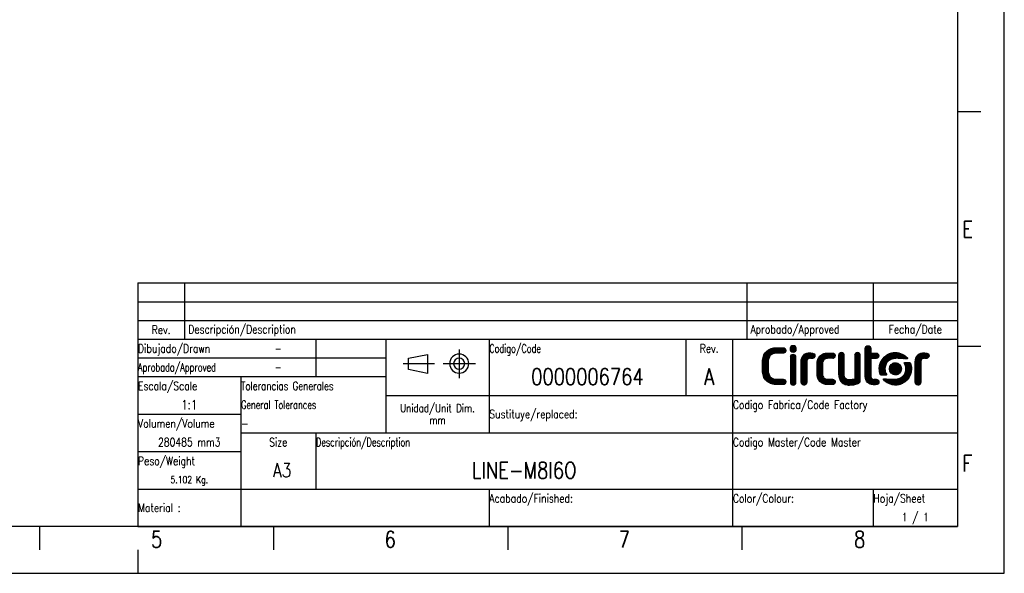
# Model space of a CAD drawing. Header units: millimetres. Extents: x 0 to 420, y 0 to 297.
# Tile 5 of 6: x 210 to 420, y 0 to 118. Entities that reach past the tile are written whole.
import ezdxf

# ---------------------------------------------------------------- set-up
doc = ezdxf.new("R2010")
doc.units = ezdxf.units.MM
doc.header["$LTSCALE"] = 23.1
doc.layers.get('0').update_dxf_attribs({"linetype": 'CONTINUOUS'})
doc.styles.get("Standard").update_dxf_attribs({"font": 'SIMPLEX.SHX', "width": 0.8})
doc.styles.add('TEXTSTYLE_2', font='SIMPLEX.SHX', dxfattribs={"width": 0.7})
doc.styles.add('TEXTSTYLE_3', font='SIMPLEX.SHX', dxfattribs={"width": 0.75})

msp = doc.modelspace()

# ---------------------------------------------------------------- hatches: boundary and pattern name
h = msp.add_hatch()
h.set_pattern_fill('XSEC0001', color=8, scale=0.03125, angle=45, style=0, pattern_type=0)
h.set_pattern_definition([(45, (0, 0), (-0.022097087, 0.022097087), [])])
edge = h.paths.add_edge_path()
edge.add_spline(control_points=[(374.327, 46.121), (374.327, 46.292), (374.386, 46.436), (374.506, 46.552), (374.625, 46.668), (374.764, 46.727), (374.926, 46.727), (375.094, 46.727), (375.234, 46.668), (375.345, 46.552), (375.456, 46.436), (375.512, 46.292), (375.512, 46.121), (375.512, 46.121), (375.512, 40.8), (375.512, 40.8), (375.512, 40.629), (375.456, 40.485), (375.345, 40.37), (375.234, 40.253), (375.094, 40.194), (374.926, 40.194), (374.764, 40.194), (374.625, 40.253), (374.506, 40.37), (374.386, 40.485), (374.327, 40.629), (374.327, 40.8), (374.327, 40.8), (374.327, 46.121), (374.327, 46.121)], knot_values=[0, 0, 0, 0, 1, 1, 1, 2, 2, 2, 3, 3, 3, 4, 4, 4, 5, 5, 5, 6, 6, 6, 7, 7, 7, 8, 8, 8, 9, 9, 9, 10, 10, 10, 10], degree=3, periodic=0)
edge = h.paths.add_edge_path()
edge.add_spline(control_points=[(375.593, 47.915), (375.593, 47.729), (375.527, 47.57), (375.397, 47.437), (375.267, 47.306), (375.11, 47.24), (374.926, 47.24), (374.741, 47.24), (374.584, 47.306), (374.454, 47.437), (374.323, 47.57), (374.259, 47.729), (374.259, 47.915), (374.259, 48.102), (374.323, 48.261), (374.454, 48.393), (374.584, 48.525), (374.741, 48.591), (374.926, 48.591), (375.11, 48.591), (375.267, 48.525), (375.397, 48.393), (375.527, 48.261), (375.593, 48.102), (375.593, 47.915)], knot_values=[0, 0, 0, 0, 0.3527778, 0.3527778, 0.3527778, 0.7055556, 0.7055556, 0.7055556, 1.0583333, 1.0583333, 1.0583333, 1.4111111, 1.4111111, 1.4111111, 1.7638889, 1.7638889, 1.7638889, 2.1166667, 2.1166667, 2.1166667, 2.4694444, 2.4694444, 2.4694444, 2.8222222, 2.8222222, 2.8222222, 2.8222222], degree=3, periodic=0)
edge = h.paths.add_edge_path()
edge.add_spline(control_points=[(388.064, 46.517), (388.064, 46.688), (388.12, 46.831), (388.231, 46.948), (388.342, 47.064), (388.482, 47.122), (388.651, 47.122), (388.819, 47.122), (388.961, 47.064), (389.076, 46.948), (389.191, 46.831), (389.249, 46.688), (389.249, 46.517), (389.249, 46.517), (389.249, 41.207), (389.249, 41.207), (389.249, 41.044), (389.203, 40.899), (389.111, 40.771), (389.019, 40.643), (388.896, 40.551), (388.743, 40.497), (388.168, 40.295), (387.566, 40.194), (386.937, 40.194), (386.599, 40.194), (386.287, 40.245), (385.999, 40.345), (385.711, 40.446), (385.46, 40.605), (385.246, 40.823), (385.038, 41.033), (384.885, 41.283), (384.785, 41.574), (384.685, 41.865), (384.636, 42.185), (384.636, 42.535), (384.636, 42.535), (384.636, 46.517), (384.636, 46.517), (384.636, 46.688), (384.693, 46.831), (384.808, 46.948), (384.923, 47.064), (385.065, 47.122), (385.234, 47.122), (385.395, 47.122), (385.533, 47.064), (385.648, 46.948), (385.763, 46.831), (385.821, 46.688), (385.821, 46.517), (385.821, 46.517), (385.821, 42.442), (385.821, 42.442), (385.821, 42.077), (385.918, 41.797), (386.114, 41.604), (386.309, 41.409), (386.584, 41.312), (386.937, 41.312), (387.328, 41.312), (387.703, 41.359), (388.064, 41.452), (388.064, 41.452), (388.064, 46.517), (388.064, 46.517)], knot_values=[0, 0, 0, 0, 1, 1, 1, 2, 2, 2, 3, 3, 3, 4, 4, 4, 5, 5, 5, 6, 6, 6, 7, 7, 7, 8, 8, 8, 9, 9, 9, 10, 10, 10, 11, 11, 11, 12, 12, 12, 13, 13, 13, 14, 14, 14, 15, 15, 15, 16, 16, 16, 17, 17, 17, 18, 18, 18, 19, 19, 19, 20, 20, 20, 21, 21, 21, 22, 22, 22, 22], degree=3, periodic=0)
edge = h.paths.add_edge_path()
edge.add_spline(control_points=[(373.184, 41.289), (373.07, 41.396), (372.93, 41.45), (372.762, 41.45), (372.762, 41.45), (371.353, 41.45), (371.353, 41.45), (371.353, 41.45), (371.333, 41.45), (371.333, 41.45), (371.333, 41.45), (371.333, 41.449), (371.333, 41.449), (370.773, 41.449), (370.342, 41.62), (370.039, 41.962), (369.736, 42.304), (369.585, 42.758), (369.585, 43.324), (369.585, 43.324), (369.585, 45.132), (369.585, 45.132), (369.585, 45.698), (369.736, 46.152), (370.039, 46.494), (370.342, 46.835), (370.773, 47.007), (371.333, 47.007), (371.333, 47.007), (371.333, 47.006), (371.333, 47.006), (371.333, 47.006), (371.354, 47.006), (371.354, 47.006), (371.354, 47.006), (372.762, 47.006), (372.762, 47.006), (372.937, 47.006), (373.079, 47.057), (373.19, 47.161), (373.266, 47.233), (373.313, 47.323), (373.337, 47.429), (373.348, 47.477), (373.355, 47.527), (373.355, 47.582), (373.355, 47.744), (373.299, 47.878), (373.184, 47.987), (373.07, 48.094), (372.93, 48.148), (372.762, 48.148), (372.762, 48.148), (371.333, 48.148), (371.333, 48.148), (370.888, 48.148), (370.484, 48.076), (370.12, 47.933), (369.755, 47.788), (369.443, 47.585), (369.182, 47.321), (368.921, 47.057), (368.72, 46.739), (368.578, 46.366), (368.436, 45.993), (368.365, 45.581), (368.365, 45.132), (368.365, 45.132), (368.365, 43.324), (368.365, 43.324), (368.365, 42.874), (368.436, 42.462), (368.578, 42.09), (368.72, 41.717), (368.921, 41.398), (369.182, 41.134), (369.443, 40.871), (369.755, 40.667), (370.12, 40.523), (370.484, 40.379), (370.888, 40.308), (371.333, 40.308), (371.333, 40.308), (372.762, 40.308), (372.762, 40.308), (372.937, 40.308), (373.079, 40.36), (373.19, 40.464), (373.3, 40.567), (373.355, 40.707), (373.355, 40.885), (373.355, 40.936), (373.348, 40.982), (373.337, 41.027), (373.312, 41.127), (373.263, 41.215), (373.184, 41.289)], knot_values=[0, 0, 0, 0, 0.3527778, 0.3527778, 0.3527778, 0.7055556, 0.7055556, 0.7055556, 1.0583333, 1.0583333, 1.0583333, 1.4111111, 1.4111111, 1.4111111, 1.7638889, 1.7638889, 1.7638889, 2.1166667, 2.1166667, 2.1166667, 2.4694444, 2.4694444, 2.4694444, 2.8222222, 2.8222222, 2.8222222, 3.175, 3.175, 3.175, 3.5277778, 3.5277778, 3.5277778, 3.8805556, 3.8805556, 3.8805556, 4.2333333, 4.2333333, 4.2333333, 4.5861111, 4.5861111, 4.5861111, 4.9388889, 4.9388889, 4.9388889, 5.2916667, 5.2916667, 5.2916667, 5.6444444, 5.6444444, 5.6444444, 5.9972222, 5.9972222, 5.9972222, 6.35, 6.35, 6.35, 6.7027778, 6.7027778, 6.7027778, 7.0555556, 7.0555556, 7.0555556, 7.4083333, 7.4083333, 7.4083333, 7.7611111, 7.7611111, 7.7611111, 8.1138889, 8.1138889, 8.1138889, 8.4666667, 8.4666667, 8.4666667, 8.8194444, 8.8194444, 8.8194444, 9.1722222, 9.1722222, 9.1722222, 9.525, 9.525, 9.525, 9.8777778, 9.8777778, 9.8777778, 10.2305556, 10.2305556, 10.2305556, 10.5833333, 10.5833333, 10.5833333, 10.9361111, 10.9361111, 10.9361111, 11.2888889, 11.2888889, 11.2888889, 11.2888889], degree=3, periodic=0)
edge = h.paths.add_edge_path()
edge.add_spline(control_points=[(383.735, 41.268), (383.623, 41.374), (383.485, 41.427), (383.321, 41.427), (383.321, 41.427), (382.387, 41.427), (382.387, 41.427), (382.387, 41.427), (382.316, 41.427), (382.316, 41.427), (382.316, 41.427), (382.316, 41.425), (382.316, 41.425), (381.963, 41.425), (381.689, 41.522), (381.493, 41.716), (381.298, 41.91), (381.2, 42.19), (381.2, 42.556), (381.2, 42.556), (381.2, 44.773), (381.2, 44.773), (381.2, 45.131), (381.298, 45.409), (381.493, 45.607), (381.689, 45.806), (381.963, 45.904), (382.316, 45.904), (382.316, 45.904), (382.327, 45.904), (382.327, 45.904), (382.327, 45.904), (383.308, 45.904), (383.308, 45.904), (383.477, 45.904), (383.615, 45.966), (383.723, 46.067), (383.829, 46.167), (383.883, 46.303), (383.883, 46.476), (383.883, 46.534), (383.873, 46.587), (383.857, 46.638), (383.832, 46.724), (383.786, 46.802), (383.717, 46.868), (383.606, 46.972), (383.47, 47.024), (383.308, 47.024), (383.308, 47.024), (382.316, 47.024), (382.316, 47.024), (381.633, 47.024), (381.077, 46.807), (380.647, 46.371), (380.226, 45.943), (380.015, 45.383), (380.015, 44.691), (380.015, 44.691), (380.015, 42.65), (380.015, 42.65), (380.015, 41.949), (380.226, 41.385), (380.647, 40.959), (381.077, 40.522), (381.633, 40.306), (382.316, 40.306), (382.316, 40.306), (383.321, 40.306), (383.321, 40.306), (383.492, 40.306), (383.632, 40.356), (383.74, 40.458), (383.813, 40.526), (383.859, 40.612), (383.883, 40.713), (383.894, 40.762), (383.902, 40.814), (383.902, 40.872), (383.902, 41.031), (383.847, 41.163), (383.735, 41.268)], knot_values=[0, 0, 0, 0, 0.3527778, 0.3527778, 0.3527778, 0.7055556, 0.7055556, 0.7055556, 1.0583333, 1.0583333, 1.0583333, 1.4111111, 1.4111111, 1.4111111, 1.7638889, 1.7638889, 1.7638889, 2.1166667, 2.1166667, 2.1166667, 2.4694444, 2.4694444, 2.4694444, 2.8222222, 2.8222222, 2.8222222, 3.175, 3.175, 3.175, 3.5277778, 3.5277778, 3.5277778, 3.8805556, 3.8805556, 3.8805556, 4.2333333, 4.2333333, 4.2333333, 4.5861111, 4.5861111, 4.5861111, 4.9388889, 4.9388889, 4.9388889, 5.2916667, 5.2916667, 5.2916667, 5.6444444, 5.6444444, 5.6444444, 5.9972222, 5.9972222, 5.9972222, 6.35, 6.35, 6.35, 6.7027778, 6.7027778, 6.7027778, 7.0555556, 7.0555556, 7.0555556, 7.4083333, 7.4083333, 7.4083333, 7.7611111, 7.7611111, 7.7611111, 8.1138889, 8.1138889, 8.1138889, 8.4666667, 8.4666667, 8.4666667, 8.8194444, 8.8194444, 8.8194444, 9.1722222, 9.1722222, 9.1722222, 9.525, 9.525, 9.525, 9.525], degree=3, periodic=0)
edge = h.paths.add_edge_path()
edge.add_spline(control_points=[(377.814, 40.8), (377.814, 41.11), (377.814, 45.225), (377.814, 45.225), (377.814, 45.622), (378.056, 45.904), (378.484, 45.904), (378.484, 45.904), (378.832, 45.892), (378.991, 45.892), (379.332, 45.892), (379.566, 46.118), (379.566, 46.447), (379.566, 46.775), (379.327, 46.988), (378.991, 47.024), (378.85, 47.039), (378.484, 47.053), (378.484, 47.053), (377.258, 47.053), (376.629, 46.31), (376.629, 45.143), (376.629, 45.143), (376.629, 41.101), (376.629, 40.8), (376.629, 40.493), (376.871, 40.194), (377.22, 40.194), (377.569, 40.194), (377.814, 40.493), (377.814, 40.8)], knot_values=[0, 0, 0, 0, 1, 1, 1, 2, 2, 2, 3, 3, 3, 4, 4, 4, 5, 5, 5, 6, 6, 6, 7, 7, 7, 8, 8, 8, 9, 9, 9, 10, 10, 10, 10], degree=3, periodic=0)
edge = h.paths.add_edge_path()
edge.add_spline(control_points=[(402.173, 40.8), (402.173, 41.11), (402.173, 45.225), (402.173, 45.225), (402.173, 45.622), (402.416, 45.904), (402.843, 45.904), (402.843, 45.904), (403.191, 45.892), (403.35, 45.892), (403.691, 45.892), (403.925, 46.118), (403.925, 46.447), (403.925, 46.775), (403.687, 46.988), (403.35, 47.024), (403.209, 47.039), (402.843, 47.053), (402.843, 47.053), (401.617, 47.053), (400.988, 46.31), (400.988, 45.143), (400.988, 45.143), (400.988, 41.101), (400.988, 40.8), (400.988, 40.493), (401.23, 40.194), (401.579, 40.194), (401.928, 40.194), (402.173, 40.493), (402.173, 40.8)], knot_values=[0, 0, 0, 0, 1, 1, 1, 2, 2, 2, 3, 3, 3, 4, 4, 4, 5, 5, 5, 6, 6, 6, 7, 7, 7, 8, 8, 8, 9, 9, 9, 10, 10, 10, 10], degree=3, periodic=0)
edge = h.paths.add_edge_path()
edge.add_spline(control_points=[(393.033, 41.31), (393.021, 41.319), (393.011, 41.33), (392.998, 41.338), (392.998, 41.338), (392.997, 41.338), (392.997, 41.338), (392.906, 41.395), (392.794, 41.427), (392.666, 41.427), (392.598, 41.427), (392.496, 41.425), (392.402, 41.422), (392.273, 41.419), (392.158, 41.415), (392.158, 41.415), (391.766, 41.415), (391.53, 41.653), (391.494, 41.999), (391.491, 42.029), (391.489, 42.058), (391.489, 42.089), (391.489, 42.091), (391.489, 42.092), (391.489, 42.094), (391.489, 42.094), (391.489, 44.681), (391.489, 45.899), (391.489, 45.899), (392.604, 45.899), (392.604, 45.899), (392.92, 45.899), (393.203, 46.119), (393.203, 46.459), (393.203, 46.799), (392.941, 47.019), (392.604, 47.019), (392.604, 47.019), (391.489, 47.019), (391.489, 47.019), (391.489, 47.019), (391.489, 47.98), (391.489, 47.98), (391.489, 48.151), (391.431, 48.295), (391.316, 48.411), (391.201, 48.528), (391.063, 48.586), (390.902, 48.586), (390.733, 48.586), (390.591, 48.528), (390.476, 48.411), (390.361, 48.295), (390.303, 48.151), (390.303, 47.98), (390.303, 47.98), (390.303, 46.442), (390.303, 46.442), (390.303, 46.442), (390.303, 42.176), (390.303, 42.176), (390.303, 41.891), (390.341, 41.632), (390.416, 41.402), (390.42, 41.39), (390.424, 41.377), (390.428, 41.365), (390.433, 41.352), (390.439, 41.339), (390.444, 41.326), (390.603, 40.897), (390.898, 40.581), (391.328, 40.41), (391.549, 40.322), (391.807, 40.274), (392.1, 40.268), (392.12, 40.267), (392.138, 40.266), (392.158, 40.266), (392.158, 40.266), (392.524, 40.279), (392.666, 40.295), (393.002, 40.331), (393.241, 40.544), (393.241, 40.872), (393.241, 41.06), (393.162, 41.212), (393.033, 41.31)], knot_values=[0, 0, 0, 0, 1, 1, 1, 2, 2, 2, 3, 3, 3, 4, 4, 4, 5, 5, 5, 6, 6, 6, 7, 7, 7, 8, 8, 8, 9, 9, 9, 10, 10, 10, 11, 11, 11, 12, 12, 12, 13, 13, 13, 14, 14, 14, 15, 15, 15, 16, 16, 16, 17, 17, 17, 18, 18, 18, 19, 19, 19, 20, 20, 20, 21, 21, 21, 22, 22, 22, 23, 23, 23, 24, 24, 24, 25, 25, 25, 26, 26, 26, 27, 27, 27, 28, 28, 28, 29, 29, 29, 29], degree=3, periodic=0)
edge = h.paths.add_edge_path()
edge.add_spline(control_points=[(394.508, 43.665), (394.508, 44.902), (395.451, 45.905), (396.945, 45.905), (397.582, 45.905), (398.718, 45.83), (399.224, 45.792), (399.331, 45.784), (399.384, 45.904), (399.32, 45.979), (398.72, 46.679), (397.709, 47.137), (396.748, 47.137), (394.851, 47.137), (393.314, 45.583), (393.314, 43.665), (393.314, 43.247), (393.387, 42.847), (393.521, 42.476), (393.554, 42.384), (393.629, 42.322), (393.733, 42.322), (393.733, 42.322), (394.74, 42.322), (394.74, 42.322), (394.836, 42.322), (394.881, 42.424), (394.837, 42.497), (394.629, 42.838), (394.508, 43.237), (394.508, 43.665)], knot_values=[0, 0, 0, 0, 1, 1, 1, 2, 2, 2, 3, 3, 3, 4, 4, 4, 5, 5, 5, 6, 6, 6, 7, 7, 7, 8, 8, 8, 9, 9, 9, 10, 10, 10, 10], degree=3, periodic=0)
edge = h.paths.add_edge_path()
edge.add_spline(control_points=[(396.748, 42.378), (397.451, 42.378), (398.022, 42.954), (398.022, 43.665), (398.022, 44.377), (397.451, 44.953), (396.748, 44.953), (396.044, 44.953), (395.474, 44.377), (395.474, 43.665), (395.474, 42.954), (396.044, 42.378), (396.748, 42.378)], knot_values=[0, 0, 0, 0, 1, 1, 1, 2, 2, 2, 3, 3, 3, 4, 4, 4, 4], degree=3, periodic=0)
edge = h.paths.add_edge_path()
edge.add_spline(control_points=[(398.987, 43.665), (398.987, 42.428), (398.044, 41.426), (396.55, 41.426), (395.914, 41.426), (394.778, 41.501), (394.272, 41.539), (394.165, 41.546), (394.112, 41.426), (394.176, 41.352), (394.775, 40.652), (395.787, 40.194), (396.748, 40.194), (398.644, 40.194), (400.182, 41.748), (400.182, 43.665), (400.182, 44.083), (400.109, 44.484), (399.975, 44.855), (399.942, 44.947), (399.867, 45.009), (399.762, 45.009), (399.762, 45.009), (398.756, 45.009), (398.756, 45.009), (398.66, 45.009), (398.614, 44.907), (398.659, 44.833), (398.867, 44.493), (398.987, 44.093), (398.987, 43.665)], knot_values=[0, 0, 0, 0, 1, 1, 1, 2, 2, 2, 3, 3, 3, 4, 4, 4, 5, 5, 5, 6, 6, 6, 7, 7, 7, 8, 8, 8, 9, 9, 9, 10, 10, 10, 10], degree=3, periodic=0)

# ---------------------------------------------------------------- linework, layer by layer
at = {"color": 7}
for p, q in [((420, 0), (420, 297)), ((410, 287), (410, 10)), ((414.983, 98.5), (410, 98.5)), ((235, 62), (410, 62)), ((235, 62), (235, 50)), ((245, 62), (245, 50)), ((365, 62), (365, 50)), ((392, 62), (392, 50)), ((410, 62), (410, 50)), ((235, 58), (410, 58)), ((235, 54), (410, 54)), ((235, 50), (410, 50)), ((235, 50), (410, 50)), ((235, 50), (235, 10)), ((273, 50), (273, 42)), ((288, 50), (288, 30)), ((310, 50), (310, 30)), ((352, 50), (352, 38)), ((362, 50), (362, 10)), ((410, 50), (410, 10)), ((415, 48.462), (410.017, 48.462)), ((292.829, 45.924), (296.879, 46.734)), ((296.879, 46.734), (296.879, 42.684)), ((235, 46), (288, 46)), ((292.829, 43.494), (292.829, 45.924)), ((296.879, 42.684), (292.829, 43.494)), ((235, 42), (288, 42)), ((257, 42), (257, 10)), ((288, 38), (410, 38)), ((235, 34), (257, 34)), ((257, 30), (410, 30)), ((273, 30), (273, 18)), ((235, 26), (257, 26)), ((235, 18), (410, 18)), ((310, 18), (310, 10)), ((392, 18), (392, 10)), ((410, 10), (25, 10)), ((214, 10), (214, 5)), ((235, 10), (410, 10)), ((264, 10), (264, 5)), ((314, 10), (314, 5)), ((364, 10), (364, 5)), ((235, 5), (235, 0)), ((0, 0), (420, 0))]:
    msp.add_line(p, q, dxfattribs=at)
at = {"color": 8}
for p, q in [((303.621, 47.784), (303.621, 41.643)), ((291.672, 44.776), (298.342, 44.776)), ((300.187, 44.776), (307.117, 44.776))]:
    msp.add_line(p, q, dxfattribs=at)
at = {"color": 7}
for centre, radius, start, end in [((303.638, 44.776), 2.038, 180.00814, 179.99186), ((303.62, 44.769), 1.177, 180.47907, 179.52093)]:
    msp.add_arc(centre, radius, start, end, dxfattribs=at)
for points, knots in [([(375.593, 47.915), (375.593, 47.729), (375.527, 47.57), (375.397, 47.437), (375.267, 47.306), (375.11, 47.24), (374.926, 47.24), (374.741, 47.24), (374.584, 47.306), (374.454, 47.437), (374.323, 47.57), (374.259, 47.729), (374.259, 47.915), (374.259, 48.102), (374.323, 48.261), (374.454, 48.393), (374.584, 48.525), (374.741, 48.591), (374.926, 48.591), (375.11, 48.591), (375.267, 48.525), (375.397, 48.393), (375.527, 48.261), (375.593, 48.102), (375.593, 47.915)], [0, 0, 0, 0, 0.3527778, 0.3527778, 0.3527778, 0.7055556, 0.7055556, 0.7055556, 1.0583333, 1.0583333, 1.0583333, 1.4111111, 1.4111111, 1.4111111, 1.7638889, 1.7638889, 1.7638889, 2.1166667, 2.1166667, 2.1166667, 2.4694444, 2.4694444, 2.4694444, 2.8222222, 2.8222222, 2.8222222, 2.8222222]), ([(375.593, 47.915), (375.593, 47.729), (375.527, 47.57), (375.397, 47.437), (375.267, 47.306), (375.11, 47.24), (374.926, 47.24), (374.741, 47.24), (374.584, 47.306), (374.454, 47.437), (374.323, 47.57), (374.259, 47.729), (374.259, 47.915), (374.259, 48.102), (374.323, 48.261), (374.454, 48.393), (374.584, 48.525), (374.741, 48.591), (374.926, 48.591), (375.11, 48.591), (375.267, 48.525), (375.397, 48.393), (375.527, 48.261), (375.593, 48.102), (375.593, 47.915)], [0, 0, 0, 0, 1, 1, 1, 2, 2, 2, 3, 3, 3, 4, 4, 4, 5, 5, 5, 6, 6, 6, 7, 7, 7, 8, 8, 8, 8]), ([(393.033, 41.31), (393.021, 41.319), (393.011, 41.33), (392.998, 41.338), (392.998, 41.338), (392.997, 41.338), (392.997, 41.338), (392.906, 41.395), (392.794, 41.427), (392.666, 41.427), (392.598, 41.427), (392.496, 41.425), (392.402, 41.422), (392.273, 41.419), (392.158, 41.415), (392.158, 41.415), (391.766, 41.415), (391.53, 41.653), (391.494, 41.999), (391.491, 42.029), (391.489, 42.058), (391.489, 42.089), (391.489, 42.091), (391.489, 42.092), (391.489, 42.094), (391.489, 42.094), (391.489, 44.681), (391.489, 45.899), (391.489, 45.899), (392.604, 45.899), (392.604, 45.899), (392.92, 45.899), (393.203, 46.119), (393.203, 46.459), (393.203, 46.799), (392.941, 47.019), (392.604, 47.019), (392.604, 47.019), (391.489, 47.019), (391.489, 47.019), (391.489, 47.019), (391.489, 47.98), (391.489, 47.98), (391.489, 48.151), (391.431, 48.295), (391.316, 48.411), (391.201, 48.528), (391.063, 48.586), (390.902, 48.586), (390.733, 48.586), (390.591, 48.528), (390.476, 48.411), (390.361, 48.295), (390.303, 48.151), (390.303, 47.98), (390.303, 47.98), (390.303, 46.442), (390.303, 46.442), (390.303, 46.442), (390.303, 42.176), (390.303, 42.176), (390.303, 41.891), (390.341, 41.632), (390.416, 41.402), (390.42, 41.39), (390.424, 41.377), (390.428, 41.365), (390.433, 41.352), (390.439, 41.339), (390.444, 41.326), (390.603, 40.897), (390.898, 40.581), (391.328, 40.41), (391.549, 40.322), (391.807, 40.274), (392.1, 40.268), (392.12, 40.267), (392.138, 40.266), (392.158, 40.266), (392.158, 40.266), (392.524, 40.279), (392.666, 40.295), (393.002, 40.331), (393.241, 40.544), (393.241, 40.872), (393.241, 41.06), (393.162, 41.212), (393.033, 41.31)], [0, 0, 0, 0, 1, 1, 1, 2, 2, 2, 3, 3, 3, 4, 4, 4, 5, 5, 5, 6, 6, 6, 7, 7, 7, 8, 8, 8, 9, 9, 9, 10, 10, 10, 11, 11, 11, 12, 12, 12, 13, 13, 13, 14, 14, 14, 15, 15, 15, 16, 16, 16, 17, 17, 17, 18, 18, 18, 19, 19, 19, 20, 20, 20, 21, 21, 21, 22, 22, 22, 23, 23, 23, 24, 24, 24, 25, 25, 25, 26, 26, 26, 27, 27, 27, 28, 28, 28, 29, 29, 29, 29]), ([(393.033, 41.31), (393.021, 41.319), (393.011, 41.33), (392.998, 41.338), (392.998, 41.338), (392.997, 41.338), (392.997, 41.338), (392.906, 41.395), (392.794, 41.427), (392.666, 41.427), (392.598, 41.427), (392.496, 41.425), (392.402, 41.422), (392.273, 41.419), (392.158, 41.415), (392.158, 41.415), (391.766, 41.415), (391.53, 41.653), (391.494, 41.999), (391.491, 42.029), (391.489, 42.058), (391.489, 42.089), (391.489, 42.091), (391.489, 42.092), (391.489, 42.094), (391.489, 42.094), (391.489, 44.681), (391.489, 45.899), (391.489, 45.899), (392.604, 45.899), (392.604, 45.899), (392.92, 45.899), (393.203, 46.119), (393.203, 46.459), (393.203, 46.799), (392.941, 47.019), (392.604, 47.019), (392.604, 47.019), (391.489, 47.019), (391.489, 47.019), (391.489, 47.019), (391.489, 47.98), (391.489, 47.98), (391.489, 48.151), (391.431, 48.295), (391.316, 48.411), (391.201, 48.528), (391.063, 48.586), (390.902, 48.586), (390.733, 48.586), (390.591, 48.528), (390.476, 48.411), (390.361, 48.295), (390.303, 48.151), (390.303, 47.98), (390.303, 47.98), (390.303, 46.442), (390.303, 46.442), (390.303, 46.442), (390.303, 42.176), (390.303, 42.176), (390.303, 41.891), (390.341, 41.632), (390.416, 41.402), (390.42, 41.39), (390.424, 41.377), (390.428, 41.365), (390.433, 41.352), (390.439, 41.339), (390.444, 41.326), (390.603, 40.897), (390.898, 40.581), (391.328, 40.41), (391.549, 40.322), (391.807, 40.274), (392.1, 40.268), (392.12, 40.267), (392.138, 40.266), (392.158, 40.266), (392.158, 40.266), (392.524, 40.279), (392.666, 40.295), (393.002, 40.331), (393.241, 40.544), (393.241, 40.872), (393.241, 41.06), (393.162, 41.212), (393.033, 41.31)], [0, 0, 0, 0, 1, 1, 1, 2, 2, 2, 3, 3, 3, 4, 4, 4, 5, 5, 5, 6, 6, 6, 7, 7, 7, 8, 8, 8, 9, 9, 9, 10, 10, 10, 11, 11, 11, 12, 12, 12, 13, 13, 13, 14, 14, 14, 15, 15, 15, 16, 16, 16, 17, 17, 17, 18, 18, 18, 19, 19, 19, 20, 20, 20, 21, 21, 21, 22, 22, 22, 23, 23, 23, 24, 24, 24, 25, 25, 25, 26, 26, 26, 27, 27, 27, 28, 28, 28, 29, 29, 29, 29]), ([(373.184, 41.289), (373.07, 41.396), (372.93, 41.45), (372.762, 41.45), (372.762, 41.45), (371.353, 41.45), (371.353, 41.45), (371.353, 41.45), (371.333, 41.45), (371.333, 41.45), (371.333, 41.45), (371.333, 41.449), (371.333, 41.449), (370.773, 41.449), (370.342, 41.62), (370.039, 41.962), (369.736, 42.304), (369.585, 42.758), (369.585, 43.324), (369.585, 43.324), (369.585, 45.132), (369.585, 45.132), (369.585, 45.698), (369.736, 46.152), (370.039, 46.494), (370.342, 46.835), (370.773, 47.007), (371.333, 47.007), (371.333, 47.007), (371.333, 47.006), (371.333, 47.006), (371.333, 47.006), (371.354, 47.006), (371.354, 47.006), (371.354, 47.006), (372.762, 47.006), (372.762, 47.006), (372.937, 47.006), (373.079, 47.057), (373.19, 47.161), (373.266, 47.233), (373.313, 47.323), (373.337, 47.429), (373.348, 47.477), (373.355, 47.527), (373.355, 47.582), (373.355, 47.744), (373.299, 47.878), (373.184, 47.987), (373.07, 48.094), (372.93, 48.148), (372.762, 48.148), (372.762, 48.148), (371.333, 48.148), (371.333, 48.148), (370.888, 48.148), (370.484, 48.076), (370.12, 47.933), (369.755, 47.788), (369.443, 47.585), (369.182, 47.321), (368.921, 47.057), (368.72, 46.739), (368.578, 46.366), (368.436, 45.993), (368.365, 45.581), (368.365, 45.132), (368.365, 45.132), (368.365, 43.324), (368.365, 43.324), (368.365, 42.874), (368.436, 42.462), (368.578, 42.09), (368.72, 41.717), (368.921, 41.398), (369.182, 41.134), (369.443, 40.871), (369.755, 40.667), (370.12, 40.523), (370.484, 40.379), (370.888, 40.308), (371.333, 40.308), (371.333, 40.308), (372.762, 40.308), (372.762, 40.308), (372.937, 40.308), (373.079, 40.36), (373.19, 40.464), (373.3, 40.567), (373.355, 40.707), (373.355, 40.885), (373.355, 40.936), (373.348, 40.982), (373.337, 41.027), (373.312, 41.127), (373.263, 41.215), (373.184, 41.289)], [0, 0, 0, 0, 0.3527778, 0.3527778, 0.3527778, 0.7055556, 0.7055556, 0.7055556, 1.0583333, 1.0583333, 1.0583333, 1.4111111, 1.4111111, 1.4111111, 1.7638889, 1.7638889, 1.7638889, 2.1166667, 2.1166667, 2.1166667, 2.4694444, 2.4694444, 2.4694444, 2.8222222, 2.8222222, 2.8222222, 3.175, 3.175, 3.175, 3.5277778, 3.5277778, 3.5277778, 3.8805556, 3.8805556, 3.8805556, 4.2333333, 4.2333333, 4.2333333, 4.5861111, 4.5861111, 4.5861111, 4.9388889, 4.9388889, 4.9388889, 5.2916667, 5.2916667, 5.2916667, 5.6444444, 5.6444444, 5.6444444, 5.9972222, 5.9972222, 5.9972222, 6.35, 6.35, 6.35, 6.7027778, 6.7027778, 6.7027778, 7.0555556, 7.0555556, 7.0555556, 7.4083333, 7.4083333, 7.4083333, 7.7611111, 7.7611111, 7.7611111, 8.1138889, 8.1138889, 8.1138889, 8.4666667, 8.4666667, 8.4666667, 8.8194444, 8.8194444, 8.8194444, 9.1722222, 9.1722222, 9.1722222, 9.525, 9.525, 9.525, 9.8777778, 9.8777778, 9.8777778, 10.2305556, 10.2305556, 10.2305556, 10.5833333, 10.5833333, 10.5833333, 10.9361111, 10.9361111, 10.9361111, 11.2888889, 11.2888889, 11.2888889, 11.2888889]), ([(373.184, 41.289), (373.07, 41.396), (372.93, 41.45), (372.762, 41.45), (372.762, 41.45), (371.353, 41.45), (371.353, 41.45), (371.353, 41.45), (371.333, 41.45), (371.333, 41.45), (371.333, 41.45), (371.333, 41.449), (371.333, 41.449), (370.773, 41.449), (370.342, 41.62), (370.039, 41.962), (369.736, 42.304), (369.585, 42.758), (369.585, 43.324), (369.585, 43.324), (369.585, 45.132), (369.585, 45.132), (369.585, 45.698), (369.736, 46.152), (370.039, 46.494), (370.342, 46.835), (370.773, 47.007), (371.333, 47.007), (371.333, 47.007), (371.333, 47.006), (371.333, 47.006), (371.333, 47.006), (371.354, 47.006), (371.354, 47.006), (371.354, 47.006), (372.762, 47.006), (372.762, 47.006), (372.937, 47.006), (373.079, 47.057), (373.19, 47.161), (373.266, 47.233), (373.313, 47.323), (373.337, 47.429), (373.348, 47.477), (373.355, 47.527), (373.355, 47.582), (373.355, 47.744), (373.299, 47.878), (373.184, 47.987), (373.07, 48.094), (372.93, 48.148), (372.762, 48.148), (372.762, 48.148), (371.333, 48.148), (371.333, 48.148), (370.888, 48.148), (370.484, 48.076), (370.12, 47.933), (369.755, 47.788), (369.443, 47.585), (369.182, 47.321), (368.921, 47.057), (368.72, 46.739), (368.578, 46.366), (368.436, 45.993), (368.365, 45.581), (368.365, 45.132), (368.365, 45.132), (368.365, 43.324), (368.365, 43.324), (368.365, 42.874), (368.436, 42.462), (368.578, 42.09), (368.72, 41.717), (368.921, 41.398), (369.182, 41.134), (369.443, 40.871), (369.755, 40.667), (370.12, 40.523), (370.484, 40.379), (370.888, 40.308), (371.333, 40.308), (371.333, 40.308), (372.762, 40.308), (372.762, 40.308), (372.937, 40.308), (373.079, 40.36), (373.19, 40.464), (373.3, 40.567), (373.355, 40.707), (373.355, 40.885), (373.355, 40.936), (373.348, 40.982), (373.337, 41.027), (373.312, 41.127), (373.263, 41.215), (373.184, 41.289)], [0, 0, 0, 0, 1, 1, 1, 2, 2, 2, 3, 3, 3, 4, 4, 4, 5, 5, 5, 6, 6, 6, 7, 7, 7, 8, 8, 8, 9, 9, 9, 10, 10, 10, 11, 11, 11, 12, 12, 12, 13, 13, 13, 14, 14, 14, 15, 15, 15, 16, 16, 16, 17, 17, 17, 18, 18, 18, 19, 19, 19, 20, 20, 20, 21, 21, 21, 22, 22, 22, 23, 23, 23, 24, 24, 24, 25, 25, 25, 26, 26, 26, 27, 27, 27, 28, 28, 28, 29, 29, 29, 30, 30, 30, 31, 31, 31, 32, 32, 32, 32]), ([(374.327, 46.121), (374.327, 46.292), (374.386, 46.436), (374.506, 46.552), (374.625, 46.668), (374.764, 46.727), (374.926, 46.727), (375.094, 46.727), (375.234, 46.668), (375.345, 46.552), (375.456, 46.436), (375.512, 46.292), (375.512, 46.121), (375.512, 46.121), (375.512, 40.8), (375.512, 40.8), (375.512, 40.629), (375.456, 40.485), (375.345, 40.37), (375.234, 40.253), (375.094, 40.194), (374.926, 40.194), (374.764, 40.194), (374.625, 40.253), (374.506, 40.37), (374.386, 40.485), (374.327, 40.629), (374.327, 40.8), (374.327, 40.8), (374.327, 46.121), (374.327, 46.121)], [0, 0, 0, 0, 1, 1, 1, 2, 2, 2, 3, 3, 3, 4, 4, 4, 5, 5, 5, 6, 6, 6, 7, 7, 7, 8, 8, 8, 9, 9, 9, 10, 10, 10, 10]), ([(374.327, 46.121), (374.327, 46.292), (374.386, 46.436), (374.506, 46.552), (374.625, 46.668), (374.764, 46.727), (374.926, 46.727), (375.094, 46.727), (375.234, 46.668), (375.345, 46.552), (375.456, 46.436), (375.512, 46.292), (375.512, 46.121), (375.512, 46.121), (375.512, 40.8), (375.512, 40.8), (375.512, 40.629), (375.456, 40.485), (375.345, 40.37), (375.234, 40.253), (375.094, 40.194), (374.926, 40.194), (374.764, 40.194), (374.625, 40.253), (374.506, 40.37), (374.386, 40.485), (374.327, 40.629), (374.327, 40.8), (374.327, 40.8), (374.327, 46.121), (374.327, 46.121)], [0, 0, 0, 0, 1, 1, 1, 2, 2, 2, 3, 3, 3, 4, 4, 4, 5, 5, 5, 6, 6, 6, 7, 7, 7, 8, 8, 8, 9, 9, 9, 10, 10, 10, 10]), ([(377.814, 40.8), (377.814, 41.11), (377.814, 45.225), (377.814, 45.225), (377.814, 45.622), (378.056, 45.904), (378.484, 45.904), (378.484, 45.904), (378.832, 45.892), (378.991, 45.892), (379.332, 45.892), (379.566, 46.118), (379.566, 46.447), (379.566, 46.775), (379.327, 46.988), (378.991, 47.024), (378.85, 47.039), (378.484, 47.053), (378.484, 47.053), (377.258, 47.053), (376.629, 46.31), (376.629, 45.143), (376.629, 45.143), (376.629, 41.101), (376.629, 40.8), (376.629, 40.493), (376.871, 40.194), (377.22, 40.194), (377.569, 40.194), (377.814, 40.493), (377.814, 40.8)], [0, 0, 0, 0, 1, 1, 1, 2, 2, 2, 3, 3, 3, 4, 4, 4, 5, 5, 5, 6, 6, 6, 7, 7, 7, 8, 8, 8, 9, 9, 9, 10, 10, 10, 10]), ([(377.814, 40.8), (377.814, 41.11), (377.814, 45.225), (377.814, 45.225), (377.814, 45.622), (378.056, 45.904), (378.484, 45.904), (378.484, 45.904), (378.832, 45.892), (378.991, 45.892), (379.332, 45.892), (379.566, 46.118), (379.566, 46.447), (379.566, 46.775), (379.327, 46.988), (378.991, 47.024), (378.85, 47.039), (378.484, 47.053), (378.484, 47.053), (377.258, 47.053), (376.629, 46.31), (376.629, 45.143), (376.629, 45.143), (376.629, 41.101), (376.629, 40.8), (376.629, 40.493), (376.871, 40.194), (377.22, 40.194), (377.569, 40.194), (377.814, 40.493), (377.814, 40.8)], [0, 0, 0, 0, 1, 1, 1, 2, 2, 2, 3, 3, 3, 4, 4, 4, 5, 5, 5, 6, 6, 6, 7, 7, 7, 8, 8, 8, 9, 9, 9, 10, 10, 10, 10]), ([(383.735, 41.268), (383.623, 41.374), (383.485, 41.427), (383.321, 41.427), (383.321, 41.427), (382.387, 41.427), (382.387, 41.427), (382.387, 41.427), (382.316, 41.427), (382.316, 41.427), (382.316, 41.427), (382.316, 41.425), (382.316, 41.425), (381.963, 41.425), (381.689, 41.522), (381.493, 41.716), (381.298, 41.91), (381.2, 42.19), (381.2, 42.556), (381.2, 42.556), (381.2, 44.773), (381.2, 44.773), (381.2, 45.131), (381.298, 45.409), (381.493, 45.607), (381.689, 45.806), (381.963, 45.904), (382.316, 45.904), (382.316, 45.904), (382.327, 45.904), (382.327, 45.904), (382.327, 45.904), (383.308, 45.904), (383.308, 45.904), (383.477, 45.904), (383.615, 45.966), (383.723, 46.067), (383.829, 46.167), (383.883, 46.303), (383.883, 46.476), (383.883, 46.534), (383.873, 46.587), (383.857, 46.638), (383.832, 46.724), (383.786, 46.802), (383.717, 46.868), (383.606, 46.972), (383.47, 47.024), (383.308, 47.024), (383.308, 47.024), (382.316, 47.024), (382.316, 47.024), (381.633, 47.024), (381.077, 46.807), (380.647, 46.371), (380.226, 45.943), (380.015, 45.383), (380.015, 44.691), (380.015, 44.691), (380.015, 42.65), (380.015, 42.65), (380.015, 41.949), (380.226, 41.385), (380.647, 40.959), (381.077, 40.522), (381.633, 40.306), (382.316, 40.306), (382.316, 40.306), (383.321, 40.306), (383.321, 40.306), (383.492, 40.306), (383.632, 40.356), (383.74, 40.458), (383.813, 40.526), (383.859, 40.612), (383.883, 40.713), (383.894, 40.762), (383.902, 40.814), (383.902, 40.872), (383.902, 41.031), (383.847, 41.163), (383.735, 41.268)], [0, 0, 0, 0, 0.3527778, 0.3527778, 0.3527778, 0.7055556, 0.7055556, 0.7055556, 1.0583333, 1.0583333, 1.0583333, 1.4111111, 1.4111111, 1.4111111, 1.7638889, 1.7638889, 1.7638889, 2.1166667, 2.1166667, 2.1166667, 2.4694444, 2.4694444, 2.4694444, 2.8222222, 2.8222222, 2.8222222, 3.175, 3.175, 3.175, 3.5277778, 3.5277778, 3.5277778, 3.8805556, 3.8805556, 3.8805556, 4.2333333, 4.2333333, 4.2333333, 4.5861111, 4.5861111, 4.5861111, 4.9388889, 4.9388889, 4.9388889, 5.2916667, 5.2916667, 5.2916667, 5.6444444, 5.6444444, 5.6444444, 5.9972222, 5.9972222, 5.9972222, 6.35, 6.35, 6.35, 6.7027778, 6.7027778, 6.7027778, 7.0555556, 7.0555556, 7.0555556, 7.4083333, 7.4083333, 7.4083333, 7.7611111, 7.7611111, 7.7611111, 8.1138889, 8.1138889, 8.1138889, 8.4666667, 8.4666667, 8.4666667, 8.8194444, 8.8194444, 8.8194444, 9.1722222, 9.1722222, 9.1722222, 9.525, 9.525, 9.525, 9.525]), ([(383.735, 41.268), (383.623, 41.374), (383.485, 41.427), (383.321, 41.427), (383.321, 41.427), (382.387, 41.427), (382.387, 41.427), (382.387, 41.427), (382.316, 41.427), (382.316, 41.427), (382.316, 41.427), (382.316, 41.425), (382.316, 41.425), (381.963, 41.425), (381.689, 41.522), (381.493, 41.716), (381.298, 41.91), (381.2, 42.19), (381.2, 42.556), (381.2, 42.556), (381.2, 44.773), (381.2, 44.773), (381.2, 45.131), (381.298, 45.409), (381.493, 45.607), (381.689, 45.806), (381.963, 45.904), (382.316, 45.904), (382.316, 45.904), (382.327, 45.904), (382.327, 45.904), (382.327, 45.904), (383.308, 45.904), (383.308, 45.904), (383.477, 45.904), (383.615, 45.966), (383.723, 46.067), (383.829, 46.167), (383.883, 46.303), (383.883, 46.476), (383.883, 46.534), (383.873, 46.587), (383.857, 46.638), (383.832, 46.724), (383.786, 46.802), (383.717, 46.868), (383.606, 46.972), (383.47, 47.024), (383.308, 47.024), (383.308, 47.024), (382.316, 47.024), (382.316, 47.024), (381.633, 47.024), (381.077, 46.807), (380.647, 46.371), (380.226, 45.943), (380.015, 45.383), (380.015, 44.691), (380.015, 44.691), (380.015, 42.65), (380.015, 42.65), (380.015, 41.949), (380.226, 41.385), (380.647, 40.959), (381.077, 40.522), (381.633, 40.306), (382.316, 40.306), (382.316, 40.306), (383.321, 40.306), (383.321, 40.306), (383.492, 40.306), (383.632, 40.356), (383.74, 40.458), (383.813, 40.526), (383.859, 40.612), (383.883, 40.713), (383.894, 40.762), (383.902, 40.814), (383.902, 40.872), (383.902, 41.031), (383.847, 41.163), (383.735, 41.268)], [0, 0, 0, 0, 1, 1, 1, 2, 2, 2, 3, 3, 3, 4, 4, 4, 5, 5, 5, 6, 6, 6, 7, 7, 7, 8, 8, 8, 9, 9, 9, 10, 10, 10, 11, 11, 11, 12, 12, 12, 13, 13, 13, 14, 14, 14, 15, 15, 15, 16, 16, 16, 17, 17, 17, 18, 18, 18, 19, 19, 19, 20, 20, 20, 21, 21, 21, 22, 22, 22, 23, 23, 23, 24, 24, 24, 25, 25, 25, 26, 26, 26, 27, 27, 27, 27]), ([(388.064, 46.517), (388.064, 46.688), (388.12, 46.831), (388.231, 46.948), (388.342, 47.064), (388.482, 47.122), (388.651, 47.122), (388.819, 47.122), (388.961, 47.064), (389.076, 46.948), (389.191, 46.831), (389.249, 46.688), (389.249, 46.517), (389.249, 46.517), (389.249, 41.207), (389.249, 41.207), (389.249, 41.044), (389.203, 40.899), (389.111, 40.771), (389.019, 40.643), (388.896, 40.551), (388.743, 40.497), (388.168, 40.295), (387.566, 40.194), (386.937, 40.194), (386.599, 40.194), (386.287, 40.245), (385.999, 40.345), (385.711, 40.446), (385.46, 40.605), (385.246, 40.823), (385.038, 41.033), (384.885, 41.283), (384.785, 41.574), (384.685, 41.865), (384.636, 42.185), (384.636, 42.535), (384.636, 42.535), (384.636, 46.517), (384.636, 46.517), (384.636, 46.688), (384.693, 46.831), (384.808, 46.948), (384.923, 47.064), (385.065, 47.122), (385.234, 47.122), (385.395, 47.122), (385.533, 47.064), (385.648, 46.948), (385.763, 46.831), (385.821, 46.688), (385.821, 46.517), (385.821, 46.517), (385.821, 42.442), (385.821, 42.442), (385.821, 42.077), (385.918, 41.797), (386.114, 41.604), (386.309, 41.409), (386.584, 41.312), (386.937, 41.312), (387.328, 41.312), (387.703, 41.359), (388.064, 41.452), (388.064, 41.452), (388.064, 46.517), (388.064, 46.517)], [0, 0, 0, 0, 1, 1, 1, 2, 2, 2, 3, 3, 3, 4, 4, 4, 5, 5, 5, 6, 6, 6, 7, 7, 7, 8, 8, 8, 9, 9, 9, 10, 10, 10, 11, 11, 11, 12, 12, 12, 13, 13, 13, 14, 14, 14, 15, 15, 15, 16, 16, 16, 17, 17, 17, 18, 18, 18, 19, 19, 19, 20, 20, 20, 21, 21, 21, 22, 22, 22, 22]), ([(388.064, 46.517), (388.064, 46.688), (388.12, 46.831), (388.231, 46.948), (388.342, 47.064), (388.482, 47.122), (388.651, 47.122), (388.819, 47.122), (388.961, 47.064), (389.076, 46.948), (389.191, 46.831), (389.249, 46.688), (389.249, 46.517), (389.249, 46.517), (389.249, 41.207), (389.249, 41.207), (389.249, 41.044), (389.203, 40.899), (389.111, 40.771), (389.019, 40.643), (388.896, 40.551), (388.743, 40.497), (388.168, 40.295), (387.566, 40.194), (386.937, 40.194), (386.599, 40.194), (386.287, 40.245), (385.999, 40.345), (385.711, 40.446), (385.46, 40.605), (385.246, 40.823), (385.038, 41.033), (384.885, 41.283), (384.785, 41.574), (384.685, 41.865), (384.636, 42.185), (384.636, 42.535), (384.636, 42.535), (384.636, 46.517), (384.636, 46.517), (384.636, 46.688), (384.693, 46.831), (384.808, 46.948), (384.923, 47.064), (385.065, 47.122), (385.234, 47.122), (385.395, 47.122), (385.533, 47.064), (385.648, 46.948), (385.763, 46.831), (385.821, 46.688), (385.821, 46.517), (385.821, 46.517), (385.821, 42.442), (385.821, 42.442), (385.821, 42.077), (385.918, 41.797), (386.114, 41.604), (386.309, 41.409), (386.584, 41.312), (386.937, 41.312), (387.328, 41.312), (387.703, 41.359), (388.064, 41.452), (388.064, 41.452), (388.064, 46.517), (388.064, 46.517)], [0, 0, 0, 0, 1, 1, 1, 2, 2, 2, 3, 3, 3, 4, 4, 4, 5, 5, 5, 6, 6, 6, 7, 7, 7, 8, 8, 8, 9, 9, 9, 10, 10, 10, 11, 11, 11, 12, 12, 12, 13, 13, 13, 14, 14, 14, 15, 15, 15, 16, 16, 16, 17, 17, 17, 18, 18, 18, 19, 19, 19, 20, 20, 20, 21, 21, 21, 22, 22, 22, 22]), ([(394.508, 43.665), (394.508, 44.902), (395.451, 45.905), (396.945, 45.905), (397.582, 45.905), (398.718, 45.83), (399.224, 45.792), (399.331, 45.784), (399.384, 45.904), (399.32, 45.979), (398.72, 46.679), (397.709, 47.137), (396.748, 47.137), (394.851, 47.137), (393.314, 45.583), (393.314, 43.665), (393.314, 43.247), (393.387, 42.847), (393.521, 42.476), (393.554, 42.384), (393.629, 42.322), (393.733, 42.322), (393.733, 42.322), (394.74, 42.322), (394.74, 42.322), (394.836, 42.322), (394.881, 42.424), (394.837, 42.497), (394.629, 42.838), (394.508, 43.237), (394.508, 43.665)], [0, 0, 0, 0, 1, 1, 1, 2, 2, 2, 3, 3, 3, 4, 4, 4, 5, 5, 5, 6, 6, 6, 7, 7, 7, 8, 8, 8, 9, 9, 9, 10, 10, 10, 10]), ([(394.508, 43.665), (394.508, 44.902), (395.451, 45.905), (396.945, 45.905), (397.582, 45.905), (398.718, 45.83), (399.224, 45.792), (399.331, 45.784), (399.384, 45.904), (399.32, 45.979), (398.72, 46.679), (397.709, 47.137), (396.748, 47.137), (394.851, 47.137), (393.314, 45.583), (393.314, 43.665), (393.314, 43.247), (393.387, 42.847), (393.521, 42.476), (393.554, 42.384), (393.629, 42.322), (393.733, 42.322), (393.733, 42.322), (394.74, 42.322), (394.74, 42.322), (394.836, 42.322), (394.881, 42.424), (394.837, 42.497), (394.629, 42.838), (394.508, 43.237), (394.508, 43.665)], [0, 0, 0, 0, 1, 1, 1, 2, 2, 2, 3, 3, 3, 4, 4, 4, 5, 5, 5, 6, 6, 6, 7, 7, 7, 8, 8, 8, 9, 9, 9, 10, 10, 10, 10]), ([(402.173, 40.8), (402.173, 41.11), (402.173, 45.225), (402.173, 45.225), (402.173, 45.622), (402.416, 45.904), (402.843, 45.904), (402.843, 45.904), (403.191, 45.892), (403.35, 45.892), (403.691, 45.892), (403.925, 46.118), (403.925, 46.447), (403.925, 46.775), (403.687, 46.988), (403.35, 47.024), (403.209, 47.039), (402.843, 47.053), (402.843, 47.053), (401.617, 47.053), (400.988, 46.31), (400.988, 45.143), (400.988, 45.143), (400.988, 41.101), (400.988, 40.8), (400.988, 40.493), (401.23, 40.194), (401.579, 40.194), (401.928, 40.194), (402.173, 40.493), (402.173, 40.8)], [0, 0, 0, 0, 1, 1, 1, 2, 2, 2, 3, 3, 3, 4, 4, 4, 5, 5, 5, 6, 6, 6, 7, 7, 7, 8, 8, 8, 9, 9, 9, 10, 10, 10, 10]), ([(402.173, 40.8), (402.173, 41.11), (402.173, 45.225), (402.173, 45.225), (402.173, 45.622), (402.416, 45.904), (402.843, 45.904), (402.843, 45.904), (403.191, 45.892), (403.35, 45.892), (403.691, 45.892), (403.925, 46.118), (403.925, 46.447), (403.925, 46.775), (403.687, 46.988), (403.35, 47.024), (403.209, 47.039), (402.843, 47.053), (402.843, 47.053), (401.617, 47.053), (400.988, 46.31), (400.988, 45.143), (400.988, 45.143), (400.988, 41.101), (400.988, 40.8), (400.988, 40.493), (401.23, 40.194), (401.579, 40.194), (401.928, 40.194), (402.173, 40.493), (402.173, 40.8)], [0, 0, 0, 0, 1, 1, 1, 2, 2, 2, 3, 3, 3, 4, 4, 4, 5, 5, 5, 6, 6, 6, 7, 7, 7, 8, 8, 8, 9, 9, 9, 10, 10, 10, 10]), ([(398.987, 43.665), (398.987, 42.428), (398.044, 41.426), (396.55, 41.426), (395.914, 41.426), (394.778, 41.501), (394.272, 41.539), (394.165, 41.546), (394.112, 41.426), (394.176, 41.352), (394.775, 40.652), (395.787, 40.194), (396.748, 40.194), (398.644, 40.194), (400.182, 41.748), (400.182, 43.665), (400.182, 44.083), (400.109, 44.484), (399.975, 44.855), (399.942, 44.947), (399.867, 45.009), (399.762, 45.009), (399.762, 45.009), (398.756, 45.009), (398.756, 45.009), (398.66, 45.009), (398.614, 44.907), (398.659, 44.833), (398.867, 44.493), (398.987, 44.093), (398.987, 43.665)], [0, 0, 0, 0, 1, 1, 1, 2, 2, 2, 3, 3, 3, 4, 4, 4, 5, 5, 5, 6, 6, 6, 7, 7, 7, 8, 8, 8, 9, 9, 9, 10, 10, 10, 10]), ([(398.987, 43.665), (398.987, 42.428), (398.044, 41.426), (396.55, 41.426), (395.914, 41.426), (394.778, 41.501), (394.272, 41.539), (394.165, 41.546), (394.112, 41.426), (394.176, 41.352), (394.775, 40.652), (395.787, 40.194), (396.748, 40.194), (398.644, 40.194), (400.182, 41.748), (400.182, 43.665), (400.182, 44.083), (400.109, 44.484), (399.975, 44.855), (399.942, 44.947), (399.867, 45.009), (399.762, 45.009), (399.762, 45.009), (398.756, 45.009), (398.756, 45.009), (398.66, 45.009), (398.614, 44.907), (398.659, 44.833), (398.867, 44.493), (398.987, 44.093), (398.987, 43.665)], [0, 0, 0, 0, 1, 1, 1, 2, 2, 2, 3, 3, 3, 4, 4, 4, 5, 5, 5, 6, 6, 6, 7, 7, 7, 8, 8, 8, 9, 9, 9, 10, 10, 10, 10]), ([(396.748, 42.378), (397.451, 42.378), (398.022, 42.954), (398.022, 43.665), (398.022, 44.377), (397.451, 44.953), (396.748, 44.953), (396.044, 44.953), (395.474, 44.377), (395.474, 43.665), (395.474, 42.954), (396.044, 42.378), (396.748, 42.378)], [0, 0, 0, 0, 1, 1, 1, 2, 2, 2, 3, 3, 3, 4, 4, 4, 4]), ([(396.748, 42.378), (397.451, 42.378), (398.022, 42.954), (398.022, 43.665), (398.022, 44.377), (397.451, 44.953), (396.748, 44.953), (396.044, 44.953), (395.474, 44.377), (395.474, 43.665), (395.474, 42.954), (396.044, 42.378), (396.748, 42.378)], [0, 0, 0, 0, 1, 1, 1, 2, 2, 2, 3, 3, 3, 4, 4, 4, 4])]:
    msp.add_open_spline(points, degree=3, knots=knots, dxfattribs=at)

# ---------------------------------------------------------------- texts
at = {"color": 8, "line_spacing_factor": 0.9}
for s, insert, char_height, width, attachment_point in [('E', (411.017, 75.216), 3.5, 2.8, 1), ('0000006764', (331, 43.75), 3.5, 28, 2), ('A', (357, 43.75), 3.5, 2.8, 2), ('1:1', (246, 37), 2, 4.8, 2), ('- ', (257.062, 32.9), 1.8, 2.88, 1), ('280485 mm3 ', (246, 28.9), 1.8, 15.84, 2), ('LINE-M8I6O', (317.5, 23.75), 3.5, 28, 2), ('F', (411.017, 25.216), 3.5, 2.8, 1), ('5.102 Kg.', (246, 20.75), 1.5, 10.8, 2), ('1 / 1', (401, 12.9), 1.8, 7.2, 2), ('5', (237.837, 9), 3.5, 2.8, 1), ('6', (287.686, 9), 3.5, 2.8, 1), ('7', (337.671, 9), 3.5, 2.8, 1), ('8', (387.924, 9), 3.5, 2.8, 1)]:
    msp.add_mtext(s, dxfattribs=dict(at, insert=insert, char_height=char_height, width=width, attachment_point=attachment_point))
at = {"color": 7, "line_spacing_factor": 0.9}
for s, insert, char_height, width, attachment_point in [('Rev. ', (240, 52.9), 1.8, 7.2, 2), ('Descripción/Description ', (245.8, 53), 1.8, 34.56, 1), ('Aprobado/Approved ', (365.8, 53), 1.8, 25.92, 1), ('Fecha/Date', (401, 53), 1.8, 14.4, 2), ('Dibujado/Drawn', (235.062, 48.9), 1.8, 20.16, 1), ('Rev.', (357, 48.9), 1.8, 5.76, 2), ('Escala/Scale', (235.062, 40.9), 1.8, 17.28, 1), ('Unidad/Unit Dim.\\Pmm', (299, 36.125), 1.7, 21.76, 2), ('Codigo Fabrica/Code Factory', (362.062, 36.9), 1.8, 38.88, 1), ('Sustituye/replaced:', (310.062, 34.9), 1.8, 27.36, 1), ('Volumen/Volume ', (235.062, 32.9), 1.8, 21.6, 1), ('Size', (265, 28.9), 1.8, 5.76, 2), ('Codigo Master/Code Master', (362.062, 28.9), 1.8, 36, 1), ('Peso/Weight', (235.062, 24.9), 1.8, 15.84, 1), (' A3', (265, 23.5), 3, 7.2, 2), ('Acabado/Finished:', (310.062, 16.9), 1.8, 24.48, 1), ('Color/Colour:', (362.062, 16.9), 1.8, 18.72, 1), ('Hoja/Sheet ', (392.062, 16.9), 1.8, 15.84, 1), ('Material :', (235.062, 14.9), 1.8, 14.4, 1)]:
    msp.add_mtext(s, dxfattribs=dict(at, insert=insert, char_height=char_height, width=width, attachment_point=attachment_point))
at = {"color": 7, "char_height": 1.8, "attachment_point": 1, "line_spacing_factor": 0.9}
for s, insert, width, style in [('Codigo/Code', (310.062, 48.9), 13.86, 'TEXTSTYLE_2'), ('Aprobado/Approved', (235.062, 44.9), 21.42, 'TEXTSTYLE_2'), ('Tolerancias Generales', (257.062, 40.9), 28.35, 'TEXTSTYLE_3'), ('General Tolerances', (257.062, 36.9), 22.68, 'TEXTSTYLE_2'), ('Descripción/Description', (273.062, 28.9), 28.98, 'TEXTSTYLE_2')]:
    msp.add_mtext(s, dxfattribs=dict(at, insert=insert, width=width, style=style))
at = {"color": 8, "char_height": 1.8, "width": 2.7, "attachment_point": 2, "line_spacing_factor": 0.9, "style": 'TEXTSTYLE_2'}
for insert in [(265, 48.9), (265, 44.9)]:
    msp.add_mtext('-{\\W0.8; }', dxfattribs=dict(at, insert=insert))

doc.saveas('drawing.dxf')
